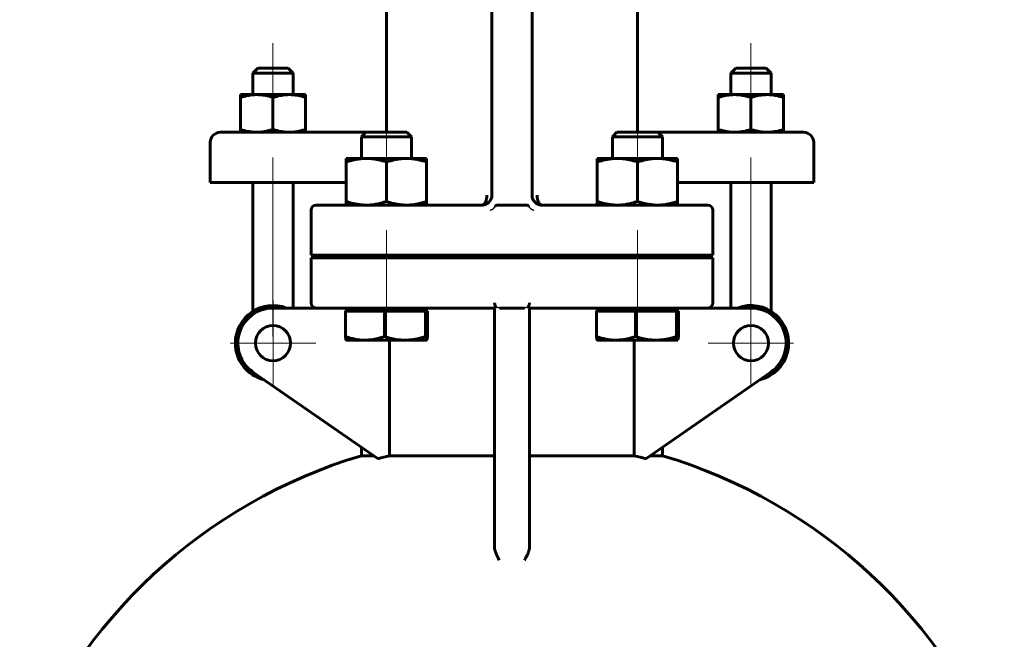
# Model space of a CAD drawing. Header units: millimetres. Extents: x 0 to 594, y 0 to 420.
# Tile 19 of 21: x 384 to 463, y 272 to 321. Entities that reach past the tile are written whole.
import ezdxf

# ---------------------------------------------------------------- set-up
doc = ezdxf.new("R2010")
doc.units = ezdxf.units.MM
for name, pattern in [('K5LT-1', [0]), ('K5LT_AXLED', [19.5, 15, -1.5, 1.5, -1.5]), ('K5LT_BASIC', [0])]:
    doc.linetypes.add(name, pattern=pattern)
doc.layers.add('Системный слой (1)', color=251, linetype='Continuous', true_color=0x6c6c6c)

# ---------------------------------------------------------------- blocks, each defined once
blk = doc.blocks.new('U53')
at = {"layer": 'Системный слой (1)', "color": 143, "linetype": 'K5LT_BASIC', "lineweight": 60, "true_color": 0x33acca}
for p, q in [((425.536, 306.388), (425.601, 306.374)), ((425.601, 306.374), (425.668, 306.365)), ((425.668, 306.365), (425.735, 306.362)), ((425.735, 306.362), (425.735, 306.362)), ((425.735, 306.362), (425.735, 306.362)), ((425.735, 306.362), (425.735, 306.362)), ((425.735, 306.362), (425.735, 306.362))]:
    blk.add_line(p, q, dxfattribs=at)
blk = doc.blocks.new('U54')
at = {"layer": 'Системный слой (1)', "color": 143, "linetype": 'K5LT_BASIC', "lineweight": 60, "true_color": 0x33acca}
for p, q in [((420.935, 306.362), (420.935, 306.362)), ((420.935, 306.362), (420.936, 306.362)), ((420.936, 306.362), (421.047, 306.37)), ((420.936, 306.362), (420.936, 306.362)), ((421.047, 306.37), (421.156, 306.394)), ((421.156, 306.394), (421.26, 306.433))]:
    blk.add_line(p, q, dxfattribs=at)
blk = doc.blocks.new('U57')
at = {"layer": 'Системный слой (1)', "color": 143, "linetype": 'K5LT_BASIC', "lineweight": 60, "true_color": 0x33acca}
for start, end in [(180.00006, 255.57022), (255.57022, 270)]:
    blk.add_arc((425.735, 307.162), 0.8, start, end, dxfattribs=at)
blk = doc.blocks.new('U58')
at = {"layer": 'Системный слой (1)', "color": 143, "linetype": 'K5LT_BASIC', "lineweight": 60, "true_color": 0x33acca}
for p, q in [((421.935, 286.392), (413.588, 286.392)), ((433.082, 286.392), (424.735, 286.392))]:
    blk.add_line(p, q, dxfattribs=at)
blk = doc.blocks.new('U60')
at = {"layer": 'Системный слой (1)', "color": 143, "linetype": 'K5LT_BASIC', "lineweight": 60, "true_color": 0x33acca}
for p, q in [((425.332, 306.473), (425.156, 306.611)), ((425.531, 306.389), (425.332, 306.473)), ((425.735, 306.362), (425.531, 306.389))]:
    blk.add_line(p, q, dxfattribs=at)
blk = doc.blocks.new('U61')
at = {"layer": 'Системный слой (1)', "color": 143, "linetype": 'K5LT_BASIC', "lineweight": 60, "true_color": 0x33acca}
for p, q in [((425.735, 306.362), (425.715, 306.362)), ((435.335, 306.362), (425.734, 306.362))]:
    blk.add_line(p, q, dxfattribs=at)
blk = doc.blocks.new('U62')
at = {"layer": 'Системный слой (1)', "color": 143, "linetype": 'K5LT_BASIC', "lineweight": 60, "true_color": 0x33acca}
for p, q in [((411.335, 306.362), (420.936, 306.362)), ((420.935, 306.362), (420.956, 306.362))]:
    blk.add_line(p, q, dxfattribs=at)
blk = doc.blocks.new('U63')
at = {"layer": 'Системный слой (1)', "color": 143, "linetype": 'K5LT_BASIC', "lineweight": 60, "true_color": 0x33acca}
for p, q in [((420.935, 306.362), (420.935, 306.362)), ((420.935, 306.362), (420.936, 306.362)), ((420.936, 306.362), (420.979, 306.363)), ((420.979, 306.363), (421.023, 306.367)), ((421.023, 306.367), (421.067, 306.373)), ((421.515, 306.611), (421.515, 306.612))]:
    blk.add_line(p, q, dxfattribs=at)
blk = doc.blocks.new('U64')
at = {"layer": 'Системный слой (1)', "color": 143, "linetype": 'K5LT_BASIC', "lineweight": 60, "true_color": 0x33acca}
for start, end in [(106.60152, 159.04859), (20.93284, 73.39848)]:
    blk.add_arc((423.335, 246.143), 42, start, end, dxfattribs=at)
blk = doc.blocks.new('U69')
at = {"layer": 'Системный слой (1)', "color": 143, "linetype": 'K5LT_BASIC', "lineweight": 60, "true_color": 0x33acca}
for p, q in [((416.584, 295.732), (416.609, 295.88)), ((416.609, 295.88), (416.61, 295.888)), ((416.532, 295.602), (416.534, 295.602)), ((416.534, 295.602), (416.536, 295.603)), ((416.536, 295.603), (416.538, 295.604)), ((416.538, 295.604), (416.56, 295.64)), ((416.56, 295.64), (416.584, 295.732))]:
    blk.add_line(p, q, dxfattribs=at)
blk = doc.blocks.new('U73')
at = {"layer": 'Системный слой (1)', "color": 143, "linetype": 'K5LT_BASIC', "lineweight": 60, "true_color": 0x33acca}
for p, q in [((433.267, 312.162), (431.703, 312.162)), ((434.967, 312.162), (433.267, 312.162))]:
    blk.add_line(p, q, dxfattribs=at)
blk = doc.blocks.new('U76')
at = {"layer": 'Системный слой (1)', "color": 143, "linetype": 'K5LT_BASIC', "lineweight": 60, "true_color": 0x33acca}
for p, q in [((413.267, 312.162), (411.703, 312.162)), ((414.967, 312.162), (413.267, 312.162))]:
    blk.add_line(p, q, dxfattribs=at)
blk = doc.blocks.new('U80')
at = {"layer": 'Системный слой (1)', "color": 143, "linetype": 'K5LT_BASIC', "lineweight": 60, "true_color": 0x33acca}
for p, q in [((436.584, 295.732), (436.609, 295.88)), ((436.609, 295.88), (436.61, 295.888)), ((436.532, 295.602), (436.534, 295.602)), ((436.534, 295.602), (436.536, 295.603)), ((436.536, 295.603), (436.538, 295.604)), ((436.538, 295.604), (436.56, 295.64)), ((436.56, 295.64), (436.584, 295.732))]:
    blk.add_line(p, q, dxfattribs=at)
blk = doc.blocks.new('U89')
at = {"layer": 'Системный слой (1)', "color": 30, "linetype": 'K5LT_AXLED', "lineweight": 18, "true_color": 0xff8000}
for q in [(404.295, 298.762), (400.895, 295.362), (407.695, 295.362), (404.295, 291.962)]:
    blk.add_line((404.295, 295.362), q, dxfattribs=at)
blk = doc.blocks.new('U91')
at = {"layer": 'Системный слой (1)', "color": 30, "linetype": 'K5LT_AXLED', "lineweight": 18, "true_color": 0xff8000}
for q in [(442.376, 298.762), (438.976, 295.362), (445.776, 295.362), (442.376, 291.962)]:
    blk.add_line((442.376, 295.362), q, dxfattribs=at)

msp = doc.modelspace()

# ---------------------------------------------------------------- linework, layer by layer
at = {"layer": 'Системный слой (1)', "color": 143, "linetype": 'K5LT_BASIC', "lineweight": 60, "true_color": 0x33acca}
for p, q in [((413.3352, 358.4837), (413.3352, 312.1622)), ((433.3352, 312.1622), (433.3352, 358.4837)), ((421.7352, 334.4837), (421.7352, 307.1622)), ((424.9352, 307.1622), (424.9352, 334.4837)), ((403.0948, 317.2622), (402.6948, 316.8622)), ((405.4948, 317.2622), (403.0948, 317.2622)), ((405.4948, 317.2622), (405.8948, 316.8622)), ((441.1756, 317.2622), (440.7756, 316.8622)), ((443.5756, 317.2622), (441.1756, 317.2622)), ((443.5756, 317.2622), (443.9756, 316.8622)), ((402.6948, 316.8622), (405.8948, 316.8622)), ((402.6948, 315.1622), (402.6948, 316.8622)), ((405.8948, 315.1622), (405.8948, 316.8622)), ((440.7756, 316.8622), (443.9756, 316.8622)), ((440.7756, 315.1622), (440.7756, 316.8622)), ((443.9756, 315.1622), (443.9756, 316.8622)), ((401.6948, 315.1622), (402.9948, 315.1622)), ((401.6948, 314.9299), (401.6948, 315.1622)), ((401.6948, 314.9299), (401.6948, 312.3944)), ((402.9948, 315.1622), (405.5948, 315.1622)), ((404.2948, 314.9299), (404.2948, 312.3944)), ((405.5948, 315.1622), (406.8948, 315.1622)), ((406.8948, 315.1622), (406.8948, 314.9299)), ((406.8948, 314.9299), (406.8948, 312.3944)), ((441.0756, 315.1622), (439.7756, 315.1622)), ((439.7756, 315.1622), (439.7756, 314.9299)), ((439.7756, 314.9299), (439.7756, 312.3944)), ((443.6756, 315.1622), (441.0756, 315.1622)), ((442.3756, 314.9299), (442.3756, 312.3944)), ((444.9756, 315.1622), (443.6756, 315.1622)), ((444.9756, 314.9299), (444.9756, 315.1622)), ((444.9756, 314.9299), (444.9756, 312.3944)), ((401.6948, 312.1622), (401.6948, 312.3944)), ((406.8948, 312.3944), (406.8948, 312.1622)), ((439.7756, 312.3944), (439.7756, 312.1622)), ((444.9756, 312.1622), (444.9756, 312.3944)), ((402.9713, 312.1622), (400.0948, 312.1622)), ((411.7033, 312.1622), (402.9713, 312.1622)), ((411.7033, 312.1622), (411.3352, 311.7941)), ((411.3352, 311.7941), (413.2515, 311.7941)), ((411.3352, 310.0822), (411.3352, 311.7941)), ((413.2515, 311.7941), (415.3352, 311.7941)), ((414.9671, 312.1622), (415.3352, 311.7941)), ((415.3352, 310.0822), (415.3352, 311.7941)), ((431.7033, 312.1622), (431.3352, 311.7941)), ((431.3352, 311.7941), (433.2515, 311.7941)), ((431.3352, 310.0822), (431.3352, 311.7941)), ((433.2515, 311.7941), (435.3352, 311.7941)), ((443.6991, 312.1622), (434.9671, 312.1622)), ((434.9671, 312.1622), (435.3352, 311.7941)), ((435.3352, 310.0822), (435.3352, 311.7941)), ((446.5756, 312.1622), (443.6991, 312.1622)), ((399.2948, 308.1622), (399.2948, 311.3622)), ((447.3756, 308.1622), (447.3756, 311.3622)), ((410.1352, 310.0822), (411.7352, 310.0822)), ((410.1352, 309.7964), (410.1352, 310.0822)), ((411.7352, 310.0822), (414.9352, 310.0822)), ((414.9352, 310.0822), (416.5352, 310.0822)), ((416.5352, 310.0822), (416.5352, 309.7964)), ((430.1352, 309.7964), (430.1352, 310.0822)), ((430.1352, 310.0822), (431.7352, 310.0822)), ((431.7352, 310.0822), (434.9352, 310.0822)), ((434.9352, 310.0822), (436.5352, 310.0822)), ((436.5352, 310.0822), (436.5352, 309.7964)), ((410.1352, 309.7964), (410.1352, 306.648)), ((413.3352, 309.7964), (413.3352, 306.648)), ((416.5352, 309.7964), (416.5352, 306.648)), ((430.1352, 309.7964), (430.1352, 306.648)), ((433.3352, 309.7964), (433.3352, 306.648)), ((436.5352, 309.7964), (436.5352, 306.648)), ((399.2948, 308.1622), (402.7192, 308.1622)), ((402.6948, 297.8999), (402.6948, 308.1622)), ((402.7192, 308.1622), (410.1352, 308.1622)), ((405.8948, 298.1622), (405.8948, 308.1622)), ((436.5352, 308.1622), (443.9512, 308.1622)), ((440.7756, 298.1622), (440.7756, 308.1622)), ((443.9512, 308.1622), (447.3756, 308.1622)), ((443.9756, 297.8999), (443.9756, 308.1622)), ((407.3352, 302.3622), (407.3352, 305.9622)), ((411.3352, 306.3622), (407.7352, 306.3622)), ((410.1352, 306.3622), (410.1352, 306.648)), ((416.5352, 306.648), (416.5352, 306.3622)), ((422.1352, 306.3622), (424.5352, 306.3622)), ((430.1352, 306.3622), (430.1352, 306.648)), ((438.9352, 306.3622), (435.3352, 306.3622)), ((436.5352, 306.648), (436.5352, 306.3622)), ((439.3352, 302.3622), (439.3352, 305.9622)), ((407.3352, 302.3622), (411.3352, 302.3622)), ((411.3352, 302.1622), (407.3352, 302.1622)), ((407.3352, 302.1622), (407.3352, 298.5622)), ((411.3352, 302.3622), (435.3352, 302.3622)), ((411.3352, 302.1622), (411.3352, 302.3622)), ((435.3352, 302.1622), (411.3352, 302.1622)), ((415.3352, 302.1622), (415.3352, 302.3622)), ((431.3352, 302.1622), (431.3352, 302.3622)), ((435.3352, 302.3622), (439.3352, 302.3622)), ((435.3352, 302.1622), (435.3352, 302.3622)), ((439.3352, 302.1622), (435.3352, 302.1622)), ((439.3352, 298.5622), (439.3352, 302.1622)), ((407.7352, 298.1622), (404.2948, 298.1622)), ((407.7352, 298.1622), (411.3352, 298.1622)), ((410.1352, 297.9221), (410.1352, 298.1622)), ((411.3352, 298.1622), (421.9635, 298.1622)), ((416.5352, 297.9221), (416.5352, 298.1622)), ((421.9352, 298.1622), (421.9352, 295.7545)), ((422.3352, 298.1622), (424.3352, 298.1622)), ((424.7069, 298.1622), (435.3352, 298.1622)), ((424.7352, 295.7545), (424.7352, 298.1622)), ((430.1352, 297.9221), (430.1352, 298.1622)), ((435.3352, 298.1622), (438.9352, 298.1622)), ((442.3756, 298.1622), (436.5352, 298.1622)), ((436.5352, 297.9221), (436.5352, 298.1622)), ((410.0607, 297.9221), (410.0607, 295.8879)), ((410.0607, 297.9221), (411.6207, 297.9221)), ((411.6207, 297.9221), (413.1806, 297.9221)), ((413.1806, 297.9221), (413.1806, 295.8879)), ((413.1806, 297.9221), (414.8179, 297.9221)), ((414.8179, 297.9221), (416.4551, 297.9221)), ((416.4551, 297.9221), (416.5324, 297.9221)), ((416.4551, 297.9221), (416.4551, 295.8879)), ((416.5324, 297.9221), (416.6097, 297.9221)), ((416.6097, 297.9221), (416.6097, 295.8879)), ((430.0607, 297.9221), (430.0607, 295.8879)), ((430.0607, 297.9221), (431.6207, 297.9221)), ((431.6207, 297.9221), (433.1806, 297.9221)), ((433.1806, 297.9221), (434.8179, 297.9221)), ((433.1806, 297.9221), (433.1806, 295.8879)), ((434.8179, 297.9221), (436.4551, 297.9221)), ((436.4551, 297.9221), (436.4551, 295.8879)), ((436.4551, 297.9221), (436.5324, 297.9221)), ((436.5324, 297.9221), (436.6097, 297.9221)), ((436.6097, 297.9221), (436.6097, 295.8879)), ((410.1352, 295.6021), (410.1306, 295.6048)), ((411.6207, 295.6021), (410.1352, 295.6021)), ((414.8179, 295.6021), (411.6207, 295.6021)), ((413.5884, 295.6021), (413.5884, 286.3923)), ((416.5324, 295.6021), (414.8179, 295.6021)), ((416.5352, 295.6021), (416.5324, 295.6021)), ((416.5352, 295.6021), (416.5399, 295.6048)), ((421.9352, 295.7545), (421.9352, 281.902)), ((424.7352, 281.902), (424.7352, 295.7545)), ((430.1352, 295.6021), (430.1306, 295.6048)), ((431.6207, 295.6021), (430.1352, 295.6021)), ((434.8179, 295.6021), (431.6207, 295.6021)), ((433.082, 286.3923), (433.082, 295.6021)), ((436.5324, 295.6021), (434.8179, 295.6021)), ((436.5352, 295.6021), (436.5324, 295.6021)), ((436.5352, 295.6021), (436.5399, 295.6048)), ((402.7005, 293.0604), (412.6658, 286.1577)), ((434.0046, 286.1577), (443.97, 293.0604)), ((411.3352, 286.3923), (411.3352, 287.0793)), ((412.327, 286.3923), (411.3352, 286.3923)), ((435.3352, 286.3923), (434.3434, 286.3923)), ((435.3352, 286.3923), (435.3352, 287.0793)), ((421.9352, 281.902), (421.9352, 279.1542)), ((424.7352, 279.1542), (424.7352, 281.902))]:
    msp.add_line(p, q, dxfattribs=at)
at = {"layer": 'Системный слой (1)', "color": 30, "linetype": 'K5LT_AXLED', "lineweight": 18, "true_color": 0xff8000}
for p, q in [((404.2948, 319.2622), (404.2948, 313.1622)), ((442.3756, 319.2622), (442.3756, 313.1622)), ((413.3352, 314.1622), (413.3352, 308.0822)), ((433.3352, 314.1622), (433.3352, 308.0822)), ((404.2948, 310.1622), (404.2948, 295.8999)), ((442.3756, 310.1622), (442.3756, 295.8999)), ((413.3352, 304.3622), (413.3352, 300.1622)), ((433.3352, 304.3622), (433.3352, 300.1622)), ((413.3352, 300.1622), (413.3352, 295.9221)), ((433.3352, 300.1622), (433.3352, 295.9221))]:
    msp.add_line(p, q, dxfattribs=at)
at = {"layer": 'Системный слой (1)', "color": 143, "linetype": 'K5LT_BASIC', "lineweight": 60, "true_color": 0x33acca}
for centre in [(404.2948, 295.3622), (442.3756, 295.3622)]:
    msp.add_circle(centre, 1.4, dxfattribs=at)
for centre, radius, start, end in [((400.0948, 311.3622), 0.8, 90, 180), ((446.5756, 311.3622), 0.8, 0, 90), ((420.9352, 307.1622), 0.8, 270, 0), ((407.7352, 305.9622), 0.4, 90, 180), ((438.9352, 305.9622), 0.4, 0, 90), ((404.2948, 295.3622), 3, 68.96053, 180), ((404.2948, 295.3622), 2.8, 90, 235.290524), ((407.7352, 298.5622), 0.4, 180, 270), ((438.9352, 298.5622), 0.4, 270, 0), ((442.3756, 295.3622), 3, 283.670006, 111.03947), ((442.3756, 295.3622), 2.8, 304.709476, 90), ((404.2948, 295.3622), 3, 180, 256.329994), ((423.3352, 246.1431), 41.4126, 103.612751, 104.929907), ((423.3352, 246.1431), 41.4126, 75.070093, 76.387249)]:
    msp.add_arc(centre, radius, start, end, dxfattribs=at)
for centre, major_axis, start_param, end_param in [((422.1352, 304.8228), (0, 1.5394), 0, 0.412397), ((424.5352, 304.8228), (0, -1.5394), 2.7291956, 3.1415927)]:
    msp.add_ellipse(centre, major_axis=major_axis, ratio=0.2598436, start_param=start_param, end_param=end_param, dxfattribs=at)
for points, knots in [([(402.9948, 315.1622), (402.9355, 315.1622), (402.8194, 315.1591), (402.6471, 315.1457), (402.4575, 315.1218), (402.2484, 315.0841), (401.9882, 315.0218), (401.8028, 314.9659), (401.6948, 314.9299)], [0, 0, 0, 0, 1.3358254, 2.5816854, 3.7426387, 5.3663643, 6.9201154, 9, 9, 9, 9]), ([(404.2948, 314.9299), (404.1804, 314.9681), (403.9867, 315.0261), (403.7191, 315.0888), (403.5105, 315.1251), (403.3259, 315.1473), (403.1613, 315.1594), (403.051, 315.1622), (402.9948, 315.1622)], [0, 0, 0, 0, 2.2096925, 3.8076872, 5.42312, 6.5508409, 7.7387838, 9, 9, 9, 9]), ([(405.5948, 315.1622), (405.5355, 315.1622), (405.4194, 315.1591), (405.2471, 315.1457), (405.0575, 315.1218), (404.8484, 315.0841), (404.5882, 315.0218), (404.4028, 314.9659), (404.2948, 314.9299)], [0, 0, 0, 0, 1.3358254, 2.5816854, 3.7426387, 5.3663643, 6.9201154, 9, 9, 9, 9]), ([(406.8948, 314.9299), (406.7804, 314.9681), (406.5867, 315.0261), (406.3191, 315.0888), (406.1105, 315.1251), (405.9259, 315.1473), (405.7613, 315.1594), (405.651, 315.1622), (405.5948, 315.1622)], [0, 0, 0, 0, 2.2096925, 3.8076872, 5.42312, 6.5508409, 7.7387838, 9, 9, 9, 9]), ([(439.7756, 314.9299), (439.8901, 314.9681), (440.0838, 315.0261), (440.3514, 315.0888), (440.56, 315.1251), (440.7446, 315.1473), (440.9092, 315.1594), (441.0195, 315.1622), (441.0756, 315.1622)], [0, 0, 0, 0, 2.2096925, 3.8076872, 5.42312, 6.5508409, 7.7387838, 9, 9, 9, 9]), ([(441.0756, 315.1622), (441.1349, 315.1622), (441.251, 315.1591), (441.4233, 315.1457), (441.6129, 315.1218), (441.822, 315.0841), (442.0823, 315.0218), (442.2677, 314.9659), (442.3756, 314.9299)], [0, 0, 0, 0, 1.3358254, 2.5816854, 3.7426387, 5.3663643, 6.9201154, 9, 9, 9, 9]), ([(442.3756, 314.9299), (442.4901, 314.9681), (442.6838, 315.0261), (442.9514, 315.0888), (443.16, 315.1251), (443.3446, 315.1473), (443.5092, 315.1594), (443.6195, 315.1622), (443.6756, 315.1622)], [0, 0, 0, 0, 2.2096925, 3.8076872, 5.42312, 6.5508409, 7.7387838, 9, 9, 9, 9]), ([(443.6756, 315.1622), (443.7349, 315.1622), (443.851, 315.1591), (444.0233, 315.1457), (444.2129, 315.1218), (444.422, 315.0841), (444.6823, 315.0218), (444.8677, 314.9659), (444.9756, 314.9299)], [0, 0, 0, 0, 1.3358254, 2.5816854, 3.7426387, 5.3663643, 6.9201154, 9, 9, 9, 9]), ([(401.6948, 312.3944), (401.8093, 312.3562), (402.003, 312.2982), (402.2706, 312.2356), (402.4792, 312.1993), (402.6638, 312.1771), (402.8284, 312.1649), (402.9387, 312.1622), (402.9948, 312.1622)], [0, 0, 0, 0, 2.2096925, 3.8076872, 5.42312, 6.5508409, 7.7387838, 9, 9, 9, 9]), ([(402.9948, 312.1622), (403.0541, 312.1622), (403.1702, 312.1652), (403.3425, 312.1786), (403.5321, 312.2025), (403.7412, 312.2402), (404.0015, 312.3025), (404.1869, 312.3584), (404.2948, 312.3944)], [0, 0, 0, 0, 1.3358254, 2.5816854, 3.7426387, 5.3663643, 6.9201154, 9, 9, 9, 9]), ([(404.2948, 312.3944), (404.4093, 312.3562), (404.603, 312.2982), (404.8706, 312.2356), (405.0792, 312.1993), (405.2638, 312.1771), (405.4284, 312.1649), (405.5387, 312.1622), (405.5948, 312.1622)], [0, 0, 0, 0, 2.2096925, 3.8076872, 5.42312, 6.5508409, 7.7387838, 9, 9, 9, 9]), ([(405.5948, 312.1622), (405.6541, 312.1622), (405.7702, 312.1652), (405.9425, 312.1786), (406.1321, 312.2025), (406.3412, 312.2402), (406.6015, 312.3025), (406.7869, 312.3584), (406.8948, 312.3944)], [0, 0, 0, 0, 1.3358254, 2.5816854, 3.7426387, 5.3663643, 6.9201154, 9, 9, 9, 9]), ([(441.0756, 312.1622), (441.0163, 312.1622), (440.9002, 312.1652), (440.7279, 312.1786), (440.5383, 312.2025), (440.3292, 312.2402), (440.0689, 312.3025), (439.8836, 312.3584), (439.7756, 312.3944)], [0, 0, 0, 0, 1.3358254, 2.5816854, 3.7426387, 5.3663643, 6.9201154, 9, 9, 9, 9]), ([(442.3756, 312.3944), (442.2612, 312.3562), (442.0674, 312.2982), (441.7999, 312.2356), (441.5912, 312.1993), (441.4066, 312.1771), (441.242, 312.1649), (441.1318, 312.1622), (441.0756, 312.1622)], [0, 0, 0, 0, 2.2096925, 3.8076872, 5.42312, 6.5508409, 7.7387838, 9, 9, 9, 9]), ([(443.6756, 312.1622), (443.6163, 312.1622), (443.5002, 312.1652), (443.3279, 312.1786), (443.1383, 312.2025), (442.9292, 312.2402), (442.6689, 312.3025), (442.4836, 312.3584), (442.3756, 312.3944)], [0, 0, 0, 0, 1.3358254, 2.5816854, 3.7426387, 5.3663643, 6.9201154, 9, 9, 9, 9]), ([(444.9756, 312.3944), (444.8612, 312.3562), (444.6674, 312.2982), (444.3999, 312.2356), (444.1912, 312.1993), (444.0066, 312.1771), (443.842, 312.1649), (443.7318, 312.1622), (443.6756, 312.1622)], [0, 0, 0, 0, 2.2096925, 3.8076872, 5.42312, 6.5508409, 7.7387838, 9, 9, 9, 9]), ([(411.7352, 310.0822), (411.6624, 310.0822), (411.5198, 310.0785), (411.3081, 310.062), (411.1058, 310.0366), (410.88, 309.9982), (410.6255, 309.9422), (410.3669, 309.871), (410.2023, 309.8187), (410.1352, 309.7964)], [0, 0, 0, 0, 1.4810033, 2.8626717, 4.1512844, 5.363168, 7.1127658, 8.8326823, 10, 10, 10, 10]), ([(413.3352, 309.7964), (413.2165, 309.8359), (412.9927, 309.9041), (412.6845, 309.9797), (412.4101, 310.0307), (412.1479, 310.0643), (411.9273, 310.0796), (411.7861, 310.0822), (411.7352, 310.0822)], [0, 0, 0, 0, 1.8056861, 3.5183883, 5.1040191, 6.5175992, 8.1093693, 9, 9, 9, 9]), ([(414.9352, 310.0822), (414.8624, 310.0822), (414.7198, 310.0785), (414.5081, 310.062), (414.3058, 310.0366), (414.08, 309.9982), (413.8255, 309.9422), (413.5669, 309.871), (413.4023, 309.8187), (413.3352, 309.7964)], [0, 0, 0, 0, 1.4810033, 2.8626717, 4.1512844, 5.363168, 7.1127658, 8.8326823, 10, 10, 10, 10]), ([(416.5352, 309.7964), (416.4165, 309.8359), (416.1927, 309.9041), (415.8845, 309.9797), (415.6101, 310.0307), (415.3479, 310.0643), (415.1273, 310.0796), (414.9861, 310.0822), (414.9352, 310.0822)], [0, 0, 0, 0, 1.8056861, 3.5183883, 5.1040191, 6.5175992, 8.1093693, 9, 9, 9, 9]), ([(431.7352, 310.0822), (431.6624, 310.0822), (431.5198, 310.0785), (431.3081, 310.062), (431.1058, 310.0366), (430.88, 309.9982), (430.6255, 309.9422), (430.3669, 309.871), (430.2023, 309.8187), (430.1352, 309.7964)], [0, 0, 0, 0, 1.4810033, 2.8626717, 4.1512844, 5.363168, 7.1127658, 8.8326823, 10, 10, 10, 10]), ([(433.3352, 309.7964), (433.2165, 309.8359), (432.9927, 309.9041), (432.6845, 309.9797), (432.4101, 310.0307), (432.1479, 310.0643), (431.9273, 310.0796), (431.7861, 310.0822), (431.7352, 310.0822)], [0, 0, 0, 0, 1.8056861, 3.5183883, 5.1040191, 6.5175992, 8.1093693, 9, 9, 9, 9]), ([(434.9352, 310.0822), (434.8624, 310.0822), (434.7198, 310.0785), (434.5081, 310.062), (434.3058, 310.0366), (434.08, 309.9982), (433.8255, 309.9422), (433.5669, 309.871), (433.4023, 309.8187), (433.3352, 309.7964)], [0, 0, 0, 0, 1.4810033, 2.8626717, 4.1512844, 5.363168, 7.1127658, 8.8326823, 10, 10, 10, 10]), ([(436.5352, 309.7964), (436.4165, 309.8359), (436.1927, 309.9041), (435.8845, 309.9797), (435.6101, 310.0307), (435.3479, 310.0643), (435.1273, 310.0796), (434.9861, 310.0822), (434.9352, 310.0822)], [0, 0, 0, 0, 1.8056861, 3.5183883, 5.1040191, 6.5175992, 8.1093693, 9, 9, 9, 9]), ([(421.3352, 307.1622), (421.3351, 307.1445), (421.3346, 307.1166), (421.333, 307.0767), (421.3299, 307.0277), (421.3246, 306.9757), (421.3172, 306.9238), (421.3109, 306.8868), (421.3027, 306.8452), (421.2925, 306.8013), (421.2798, 306.7548), (421.2663, 306.7123), (421.2507, 306.6693), (421.234, 306.6296), (421.2164, 306.5926), (421.1986, 306.5598), (421.1795, 306.5284), (421.159, 306.4991), (421.1378, 306.4724), (421.1173, 306.45), (421.0977, 306.4315), (421.0793, 306.4162), (421.0605, 306.4027), (421.0419, 306.3913), (421.0237, 306.3821), (421.0016, 306.373), (420.9722, 306.3646), (420.9485, 306.3622), (420.9352, 306.3622)], [0, 0, 0, 0, 1.2247353, 1.9334486, 2.7710872, 4.639996, 5.6066436, 6.5088898, 7.3466057, 8.6998947, 9.8600751, 11.0200648, 12.1800348, 13.5334069, 14.6073203, 15.7244597, 16.8844261, 18.0444739, 19.2044097, 20.3644609, 21.2773583, 22.201154, 23.1248248, 24.0376793, 24.8969559, 25.7130655, 27.1634072, 29, 29, 29, 29]), ([(421.5734, 306.6796), (421.5766, 306.6838), (421.5797, 306.688), (421.5879, 306.6993), (421.5929, 306.7065), (421.6054, 306.7249), (421.6123, 306.7364), (421.6198, 306.7483), (421.6201, 306.7487), (421.6283, 306.7624), (421.6359, 306.7759), (421.6502, 306.8033), (421.6565, 306.8172), (421.6633, 306.8311), (421.6633, 306.8312), (421.6697, 306.8454), (421.6757, 306.8597), (421.6823, 306.8769), (421.6833, 306.8796), (421.6843, 306.8823)], [0, 0, 0, 0, 0.7313748, 0.7313748, 1.9503328, 1.9503328, 3.8255362, 3.8255362, 3.9006656, 3.9006656, 6.0541988, 6.0541988, 8.1928287, 8.1928287, 8.207732, 8.207732, 10.3612652, 10.3612652, 10.767666, 10.767666, 10.767666, 10.767666]), ([(421.6439, 306.792), (421.6471, 306.798), (421.6501, 306.8041), (421.6583, 306.8209), (421.6633, 306.8317), (421.6729, 306.8536), (421.6774, 306.8647), (421.6831, 306.8795), (421.6845, 306.8831), (421.6869, 306.8896), (421.6879, 306.8925), (421.691, 306.9012), (421.693, 306.907), (421.6956, 306.9149), (421.6962, 306.9169), (421.6968, 306.9189)], [0.6900535, 0.6900535, 0.6900535, 0.6900535, 2.0701604, 2.0701604, 4.4701604, 4.4701604, 6.8701604, 6.8701604, 7.6442852, 7.6442852, 8.258228, 8.258228, 9.4861136, 9.4861136, 9.902897, 9.902897, 9.902897, 9.902897]), ([(425.0374, 306.7741), (425.0405, 306.7685), (425.0437, 306.7629), (425.0517, 306.7491), (425.0567, 306.741), (425.0704, 306.7194), (425.0793, 306.7061), (425.1036, 306.6721), (425.1197, 306.6519), (425.143, 306.6251), (425.1495, 306.6179), (425.1563, 306.6108), (425.1564, 306.6106), (425.1627, 306.6041), (425.1689, 306.5976), (425.1802, 306.5863), (425.1853, 306.5814), (425.2005, 306.5671), (425.2109, 306.5579), (425.2305, 306.5412), (425.2399, 306.5337), (425.2651, 306.5145), (425.2812, 306.5031), (425.2977, 306.4924)], [0, 0, 0, 0, 0.5870105, 0.5870105, 1.4675263, 1.4675263, 2.9350526, 2.9350526, 5.3070759, 5.3070759, 6.1956303, 6.1956303, 6.2108505, 6.2108505, 7.0313696, 7.0313696, 7.6790993, 7.6790993, 8.949964, 8.949964, 10.0511227, 10.0511227, 11.860117, 11.860117, 11.860117, 11.860117]), ([(425.7352, 306.3622), (425.7096, 306.3622), (425.6706, 306.3699), (425.6136, 306.3984), (425.5644, 306.4363), (425.5132, 306.4938), (425.4719, 306.5575), (425.4402, 306.6203), (425.4175, 306.6747), (425.3993, 306.7266), (425.3835, 306.7795), (425.3682, 306.8414), (425.3534, 306.9179), (425.3429, 306.9991), (425.3366, 307.0821), (425.3352, 307.1342), (425.3352, 307.1622)], [0, 0, 0, 0, 2.0757535, 3.1702264, 4.7549429, 6.3403093, 7.9261008, 8.9845422, 9.9674527, 10.7997918, 11.5568551, 12.4647217, 13.5986492, 14.8832552, 15.8657817, 17, 17, 17, 17]), ([(410.1352, 306.648), (410.2539, 306.6084), (410.4777, 306.5402), (410.7859, 306.4646), (411.0604, 306.4137), (411.3225, 306.38), (411.5431, 306.3648), (411.6844, 306.3622), (411.7352, 306.3622)], [0, 0, 0, 0, 1.8056861, 3.5183883, 5.1040191, 6.5175992, 8.1093693, 9, 9, 9, 9]), ([(411.7352, 306.3622), (411.8081, 306.3622), (411.9506, 306.3659), (412.1624, 306.3823), (412.3646, 306.4078), (412.5905, 306.4461), (412.8449, 306.5021), (413.1036, 306.5734), (413.2681, 306.6256), (413.3352, 306.648)], [0, 0, 0, 0, 1.4810033, 2.8626717, 4.1512844, 5.363168, 7.1127658, 8.8326823, 10, 10, 10, 10]), ([(413.3352, 306.648), (413.4539, 306.6084), (413.6777, 306.5402), (413.9859, 306.4646), (414.2604, 306.4137), (414.5225, 306.38), (414.7431, 306.3648), (414.8844, 306.3622), (414.9352, 306.3622)], [0, 0, 0, 0, 1.8056861, 3.5183883, 5.1040191, 6.5175992, 8.1093693, 9, 9, 9, 9]), ([(414.9352, 306.3622), (415.0081, 306.3622), (415.1506, 306.3659), (415.3624, 306.3823), (415.5646, 306.4078), (415.7905, 306.4461), (416.0449, 306.5021), (416.3036, 306.5734), (416.4681, 306.6256), (416.5352, 306.648)], [0, 0, 0, 0, 1.4810033, 2.8626717, 4.1512844, 5.363168, 7.1127658, 8.8326823, 10, 10, 10, 10]), ([(430.1352, 306.648), (430.2539, 306.6084), (430.4777, 306.5402), (430.7859, 306.4646), (431.0604, 306.4137), (431.3225, 306.38), (431.5431, 306.3648), (431.6844, 306.3622), (431.7352, 306.3622)], [0, 0, 0, 0, 1.8056861, 3.5183883, 5.1040191, 6.5175992, 8.1093693, 9, 9, 9, 9]), ([(431.7352, 306.3622), (431.8081, 306.3622), (431.9506, 306.3659), (432.1624, 306.3823), (432.3646, 306.4078), (432.5905, 306.4461), (432.8449, 306.5021), (433.1036, 306.5734), (433.2681, 306.6256), (433.3352, 306.648)], [0, 0, 0, 0, 1.4810033, 2.8626717, 4.1512844, 5.363168, 7.1127658, 8.8326823, 10, 10, 10, 10]), ([(433.3352, 306.648), (433.4539, 306.6084), (433.6777, 306.5402), (433.9859, 306.4646), (434.2604, 306.4137), (434.5225, 306.38), (434.7431, 306.3648), (434.8844, 306.3622), (434.9352, 306.3622)], [0, 0, 0, 0, 1.8056861, 3.5183883, 5.1040191, 6.5175992, 8.1093693, 9, 9, 9, 9]), ([(434.9352, 306.3622), (435.0081, 306.3622), (435.1506, 306.3659), (435.3624, 306.3823), (435.5646, 306.4078), (435.7905, 306.4461), (436.0449, 306.5021), (436.3036, 306.5734), (436.4681, 306.6256), (436.5352, 306.648)], [0, 0, 0, 0, 1.4810033, 2.8626717, 4.1512844, 5.363168, 7.1127658, 8.8326823, 10, 10, 10, 10]), ([(421.942, 298.5622), (421.9474, 298.5274), (421.9577, 298.4841), (421.9787, 298.41), (421.9944, 298.3598), (422.0065, 298.3115), (422.0119, 298.2837), (422.0145, 298.2601), (422.0148, 298.2419), (422.0137, 298.2265), (422.0105, 298.209), (422.0044, 298.193), (421.9959, 298.18), (421.9862, 298.1701), (421.9751, 298.1637), (421.9671, 298.1622), (421.9635, 298.1622)], [0, 0, 0, 0, 2.6291062, 3.3556374, 6.0488071, 7.0133846, 7.9986485, 8.9157637, 9.7035094, 10.2900022, 10.9976198, 12.3497655, 13.3109283, 14.322693, 15.7747963, 17, 17, 17, 17]), ([(424.7069, 298.1622), (424.704, 298.1622), (424.6988, 298.163), (424.6914, 298.166), (424.6839, 298.1707), (424.6771, 298.1772), (424.6708, 298.1855), (424.6661, 298.1937), (424.6624, 298.2029), (424.6596, 298.2119), (424.6575, 298.2218), (424.656, 298.234), (424.6557, 298.2452), (424.6562, 298.2642), (424.6583, 298.2816), (424.6638, 298.311), (424.6698, 298.3354), (424.6811, 298.3756), (424.6939, 298.4176), (424.7126, 298.4832), (424.7235, 298.5307), (424.7284, 298.5622)], [0, 0, 0, 0, 1.4677241, 2.7258888, 4.0417324, 5.6245834, 6.6473864, 7.7244613, 8.4614275, 9.1490374, 9.7776156, 10.3544462, 11.160111, 11.4148224, 12.9783001, 13.390857, 14.9198377, 15.7056661, 17.6422174, 19.1445126, 22, 22, 22, 22]), ([(410.0607, 295.8879), (410.1765, 295.8484), (410.3946, 295.7802), (410.6951, 295.7046), (410.9627, 295.6536), (411.2183, 295.62), (411.4334, 295.6047), (411.5711, 295.6021), (411.6207, 295.6021)], [0, 0, 0, 0, 1.8056861, 3.5183883, 5.1040191, 6.5175992, 8.1093693, 9, 9, 9, 9]), ([(410.1324, 295.6037), (410.1281, 295.6062), (410.121, 295.615), (410.1096, 295.6415), (410.0982, 295.6797), (410.0848, 295.74), (410.0723, 295.8107), (410.0641, 295.8644), (410.0607, 295.8879)], [0, 0, 0, 0, 1.7432516, 2.8494304, 4.4707731, 6.1018059, 7.806948, 9, 9, 9, 9]), ([(411.6207, 295.6021), (411.6917, 295.6021), (411.8307, 295.6058), (412.0371, 295.6223), (412.2343, 295.6477), (412.4545, 295.6861), (412.7026, 295.7421), (412.9548, 295.8133), (413.1152, 295.8656), (413.1806, 295.8879)], [0, 0, 0, 0, 1.4810033, 2.8626717, 4.1512844, 5.363168, 7.1127658, 8.8326823, 10, 10, 10, 10]), ([(413.1806, 295.8879), (413.3021, 295.8484), (413.5311, 295.7802), (413.8464, 295.7046), (414.1273, 295.6536), (414.3955, 295.62), (414.6213, 295.6047), (414.7658, 295.6021), (414.8179, 295.6021)], [0, 0, 0, 0, 1.8056861, 3.5183883, 5.1040191, 6.5175992, 8.1093693, 9, 9, 9, 9]), ([(414.8179, 295.6021), (414.8924, 295.6021), (415.0383, 295.6058), (415.2549, 295.6223), (415.4619, 295.6477), (415.693, 295.6861), (415.9534, 295.7421), (416.2181, 295.8133), (416.3864, 295.8656), (416.4551, 295.8879)], [0, 0, 0, 0, 1.4810033, 2.8626717, 4.1512844, 5.363168, 7.1127658, 8.8326823, 10, 10, 10, 10]), ([(416.4551, 295.8879), (416.4608, 295.8484), (416.4717, 295.7802), (416.4866, 295.7046), (416.4998, 295.6536), (416.5125, 295.62), (416.5231, 295.6047), (416.53, 295.6021), (416.5324, 295.6021)], [0, 0, 0, 0, 1.8056861, 3.5183883, 5.1040191, 6.5175992, 8.1093693, 9, 9, 9, 9]), ([(430.0607, 295.8879), (430.1765, 295.8484), (430.3946, 295.7802), (430.6951, 295.7046), (430.9627, 295.6536), (431.2183, 295.62), (431.4334, 295.6047), (431.5711, 295.6021), (431.6207, 295.6021)], [0, 0, 0, 0, 1.8056861, 3.5183883, 5.1040191, 6.5175992, 8.1093693, 9, 9, 9, 9]), ([(430.1324, 295.6037), (430.1281, 295.6062), (430.121, 295.615), (430.1096, 295.6415), (430.0982, 295.6797), (430.0848, 295.74), (430.0723, 295.8107), (430.0641, 295.8644), (430.0607, 295.8879)], [0, 0, 0, 0, 1.7432516, 2.8494304, 4.4707731, 6.1018059, 7.806948, 9, 9, 9, 9]), ([(431.6207, 295.6021), (431.6917, 295.6021), (431.8307, 295.6058), (432.0371, 295.6223), (432.2343, 295.6477), (432.4545, 295.6861), (432.7026, 295.7421), (432.9548, 295.8133), (433.1152, 295.8656), (433.1806, 295.8879)], [0, 0, 0, 0, 1.4810033, 2.8626717, 4.1512844, 5.363168, 7.1127658, 8.8326823, 10, 10, 10, 10]), ([(433.1806, 295.8879), (433.3021, 295.8484), (433.5311, 295.7802), (433.8464, 295.7046), (434.1273, 295.6536), (434.3955, 295.62), (434.6213, 295.6047), (434.7658, 295.6021), (434.8179, 295.6021)], [0, 0, 0, 0, 1.8056861, 3.5183883, 5.1040191, 6.5175992, 8.1093693, 9, 9, 9, 9]), ([(434.8179, 295.6021), (434.8924, 295.6021), (435.0383, 295.6058), (435.2549, 295.6223), (435.4619, 295.6477), (435.693, 295.6861), (435.9534, 295.7421), (436.2181, 295.8133), (436.3864, 295.8656), (436.4551, 295.8879)], [0, 0, 0, 0, 1.4810033, 2.8626717, 4.1512844, 5.363168, 7.1127658, 8.8326823, 10, 10, 10, 10]), ([(436.4551, 295.8879), (436.4608, 295.8484), (436.4717, 295.7802), (436.4866, 295.7046), (436.4998, 295.6536), (436.5125, 295.62), (436.5231, 295.6047), (436.53, 295.6021), (436.5324, 295.6021)], [0, 0, 0, 0, 1.8056861, 3.5183883, 5.1040191, 6.5175992, 8.1093693, 9, 9, 9, 9]), ([(422.3256, 278.0679), (422.3072, 278.1034), (422.28, 278.1561), (422.2446, 278.2251), (422.219, 278.2759), (422.1943, 278.3253), (422.1708, 278.3733), (422.1488, 278.4192), (422.1282, 278.4633), (422.1037, 278.5172), (422.0775, 278.5775), (422.0489, 278.6477), (422.0294, 278.6998), (422.0163, 278.7372), (422.0048, 278.7712), (421.9933, 278.8076), (421.9754, 278.8702), (421.9603, 278.9316), (421.9495, 278.9904), (421.9415, 279.0453), (421.9371, 279.0957), (421.9355, 279.1391), (421.9352, 279.1542)], [0, 0, 0, 0, 2.2049768, 3.300372, 4.3761854, 5.4437979, 6.4689273, 7.4619629, 8.4013012, 9.3191975, 10.94815, 12.3006424, 13.8439413, 14.2833271, 14.679774, 15.9973668, 16.5779738, 18.6031768, 19.8202194, 20.2447535, 22.0434104, 23, 23, 23, 23]), ([(424.7352, 279.1542), (424.7344, 279.125), (424.732, 279.0785), (424.7262, 279.0273), (424.7213, 278.9936), (424.7164, 278.9654), (424.7074, 278.9211), (424.6932, 278.8624), (424.6769, 278.8068), (424.6629, 278.763), (424.6533, 278.7346), (424.643, 278.7055), (424.624, 278.654), (424.6029, 278.6015), (424.5802, 278.5481), (424.5566, 278.4944), (424.5321, 278.4412), (424.4936, 278.3604), (424.4437, 278.2595), (424.3886, 278.1526), (424.3532, 278.0841), (424.3448, 278.0679)], [0, 0, 0, 0, 1.7378377, 2.8053825, 3.1068609, 3.773094, 4.5037896, 5.7707153, 7.2812278, 7.8458584, 8.4177626, 9.0133442, 9.6273082, 11.5809526, 12.2501155, 12.9218209, 14.884285, 15.5047983, 17.8513769, 21.0138405, 22, 22, 22, 22])]:
    msp.add_open_spline(points, degree=3, knots=knots, dxfattribs=at)
at = {"layer": 'Системный слой (1)', "color": 7, "linetype": 'K5LT-1'}
for points, knots in [([(421.5892, 305.9622), (421.5921, 305.963), (421.5977, 305.9647), (421.609, 305.9681), (421.6215, 305.9719), (421.635, 305.9762), (421.6502, 305.9812), (421.6681, 305.9874), (421.6866, 305.9942), (421.7025, 306.0005), (421.7183, 306.0071), (421.736, 306.015), (421.7563, 306.0248), (421.7733, 306.0338), (421.7871, 306.042), (421.8007, 306.0505), (421.8142, 306.0593), (421.8275, 306.0686), (421.8358, 306.0749), (421.8427, 306.0802), (421.8499, 306.086), (421.8624, 306.0965), (421.8753, 306.1081), (421.8866, 306.1192), (421.8948, 306.1275), (421.9042, 306.1375), (421.9181, 306.1531), (421.9314, 306.1693), (421.944, 306.1861), (421.956, 306.2032), (421.9662, 306.2189), (421.9733, 306.2305), (421.9749, 306.2331)], [-0.00144693, -0.00144693, -0.00144693, -0.00144693, 0.00077832, 0.00300357, 0.00745407, 0.01079195, 0.01412982, 0.02012293, 0.02611604, 0.03031537, 0.0345147, 0.04075291, 0.04699112, 0.05404835, 0.05757697, 0.06110559, 0.06809147, 0.07158441, 0.07507735, 0.07707837, 0.07907939, 0.08308144, 0.09108553, 0.09382981, 0.09657409, 0.10106937, 0.10556465, 0.1145552, 0.11905048, 0.12354576, 0.13253631, 0.13508129, 0.13508129, 0.13508129, 0.13508129]), ([(424.6955, 306.2331), (424.6988, 306.2276), (424.7054, 306.2169), (424.7158, 306.2012), (424.7248, 306.1884), (424.7323, 306.1782), (424.7382, 306.1706), (424.7465, 306.1601), (424.7613, 306.1424), (424.7775, 306.1252), (424.7919, 306.1112), (424.7996, 306.1041), (424.8085, 306.0961), (424.8187, 306.0875), (424.8276, 306.0804), (424.8349, 306.0747), (424.8402, 306.0708), (424.8453, 306.067), (424.852, 306.0622), (424.8607, 306.0563), (424.8713, 306.0494), (424.8812, 306.0433), (424.8902, 306.038), (424.9011, 306.0318), (424.9143, 306.0249), (424.9297, 306.0172), (424.9466, 306.0094), (424.966, 306.0012), (424.9891, 305.9922), (425.0139, 305.9833), (425.038, 305.9753), (425.0573, 305.9693), (425.0709, 305.9652), (425.0778, 305.9632), (425.0812, 305.9622)], [0, 0, 0, 0, 0.004720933, 0.009441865, 0.014162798, 0.016523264, 0.01888373, 0.021320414, 0.026193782, 0.034988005, 0.036926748, 0.038865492, 0.041529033, 0.044192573, 0.046856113, 0.048187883, 0.049519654, 0.050683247, 0.05184684, 0.054174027, 0.056501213, 0.0588284, 0.060565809, 0.062303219, 0.065778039, 0.068746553, 0.071715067, 0.075808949, 0.079902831, 0.084399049, 0.088895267, 0.092073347, 0.093662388, 0.095251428, 0.095251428, 0.095251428, 0.095251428]), ([(422.3352, 298.1622), (422.3304, 298.1622), (422.3207, 298.1624), (422.3061, 298.1634), (422.2911, 298.1651), (422.2795, 298.167), (422.2716, 298.1685), (422.2655, 298.1698), (422.2577, 298.1716), (422.2449, 298.175), (422.2321, 298.179), (422.2196, 298.1834), (422.2102, 298.1871), (422.201, 298.191), (422.1926, 298.1949), (422.1849, 298.1987), (422.1777, 298.2025), (422.1704, 298.2065), (422.1629, 298.2108), (422.1552, 298.2155), (422.1474, 298.2205), (422.1396, 298.2258), (422.1319, 298.2313), (422.1244, 298.2369), (422.1144, 298.2448), (422.1033, 298.2542), (422.0921, 298.2645), (422.0828, 298.2735), (422.0744, 298.2822), (422.0677, 298.2896), (422.0625, 298.2955), (422.057, 298.3019), (422.0498, 298.3106), (422.042, 298.3206), (422.0354, 298.3297), (422.0298, 298.3377), (422.0243, 298.3458), (422.019, 298.354), (422.0138, 298.3624), (422.0071, 298.3738), (422.0009, 298.385), (421.9953, 298.3957), (421.9908, 298.4048), (421.9857, 298.4155), (421.9802, 298.428), (421.9751, 298.4404), (421.9711, 298.4509), (421.9673, 298.4612), (421.9637, 298.4718), (421.9596, 298.4847), (421.9558, 298.498), (421.9523, 298.511), (421.9493, 298.5239), (421.9466, 298.5365), (421.9441, 298.5493), (421.9427, 298.5579), (421.942, 298.5622)], [0.32585293, 0.32585293, 0.32585293, 0.32585293, 0.32939608, 0.33293923, 0.33648238, 0.34002553, 0.34103194, 0.34203835, 0.34431313, 0.34658791, 0.35113747, 0.35356083, 0.3559842, 0.35840756, 0.36083093, 0.36281824, 0.36480556, 0.36679288, 0.36878019, 0.37095121, 0.37312224, 0.37529326, 0.37746428, 0.3796353, 0.38180633, 0.38614837, 0.38958332, 0.39249005, 0.39539677, 0.39830349, 0.39975685, 0.40121021, 0.40460599, 0.40800178, 0.41026564, 0.4125295, 0.41479335, 0.41705721, 0.41932107, 0.42158493, 0.42611264, 0.42803972, 0.4299668, 0.4331942, 0.4364216, 0.43964899, 0.44287639, 0.44462063, 0.44786068, 0.45110074, 0.4543408, 0.45758085, 0.46055384, 0.46352684, 0.46649983, 0.46947282, 0.46947282, 0.46947282, 0.46947282]), ([(424.7284, 298.5622), (424.7277, 298.5573), (424.726, 298.5476), (424.7232, 298.5333), (424.7201, 298.5191), (424.7165, 298.5047), (424.7125, 298.4901), (424.7079, 298.4754), (424.7039, 298.4633), (424.7005, 298.4539), (424.697, 298.4446), (424.6932, 298.4352), (424.6892, 298.4257), (424.685, 298.4162), (424.6794, 298.4042), (424.6736, 298.3926), (424.6688, 298.3837), (424.6642, 298.3752), (424.6581, 298.3647), (424.6504, 298.3524), (424.6426, 298.3405), (424.6347, 298.3291), (424.6265, 298.3181), (424.6181, 298.3074), (424.6112, 298.2993), (424.6061, 298.2934), (424.6015, 298.2882), (424.5958, 298.2821), (424.5882, 298.2742), (424.5799, 298.266), (424.5707, 298.2574), (424.5615, 298.2494), (424.5529, 298.2423), (424.5446, 298.2358), (424.5338, 298.2278), (424.5221, 298.2198), (424.5096, 298.212), (424.4956, 298.2039), (424.4837, 298.1977), (424.4741, 298.1932), (424.4677, 298.1903), (424.4581, 298.1862), (424.4467, 298.1819), (424.4364, 298.1784), (424.4274, 298.1756), (424.4183, 298.173), (424.4092, 298.1707), (424.4, 298.1687), (424.3876, 298.1664), (424.3751, 298.1645), (424.3627, 298.1633), (424.3535, 298.1626), (424.3443, 298.1623), (424.3383, 298.1622), (424.3352, 298.1622)], [0.18223305, 0.18223305, 0.18223305, 0.18223305, 0.18557823, 0.18892341, 0.1922686, 0.19561378, 0.19930356, 0.20299334, 0.20668312, 0.20852801, 0.2103729, 0.21406268, 0.21590757, 0.21775246, 0.22144224, 0.22513202, 0.22678943, 0.22844684, 0.23176166, 0.23507649, 0.23839131, 0.24163047, 0.24486963, 0.24810879, 0.25134795, 0.25263817, 0.2539284, 0.25650884, 0.25879733, 0.26180392, 0.2648105, 0.26752514, 0.27023977, 0.27252826, 0.27481675, 0.27939373, 0.28229483, 0.28519593, 0.29099813, 0.29202205, 0.29304597, 0.2963025, 0.29955903, 0.30173006, 0.30390108, 0.3060721, 0.30824312, 0.31041414, 0.31258517, 0.31692721, 0.31915864, 0.32139007, 0.3236215, 0.32585293, 0.32585293, 0.32585293, 0.32585293])]:
    msp.add_open_spline(points, degree=3, knots=knots, dxfattribs=at)

# ---------------------------------------------------------------- block references
at = {"layer": 'Системный слой (1)'}
for name in ['U76', 'U73', 'U57', 'U62', 'U54', 'U63', 'U60', 'U53', 'U61', 'U89', 'U91', 'U69', 'U80', 'U64', 'U58']:
    msp.add_blockref(name, (0, 0), dxfattribs=at)

doc.saveas('drawing.dxf')
